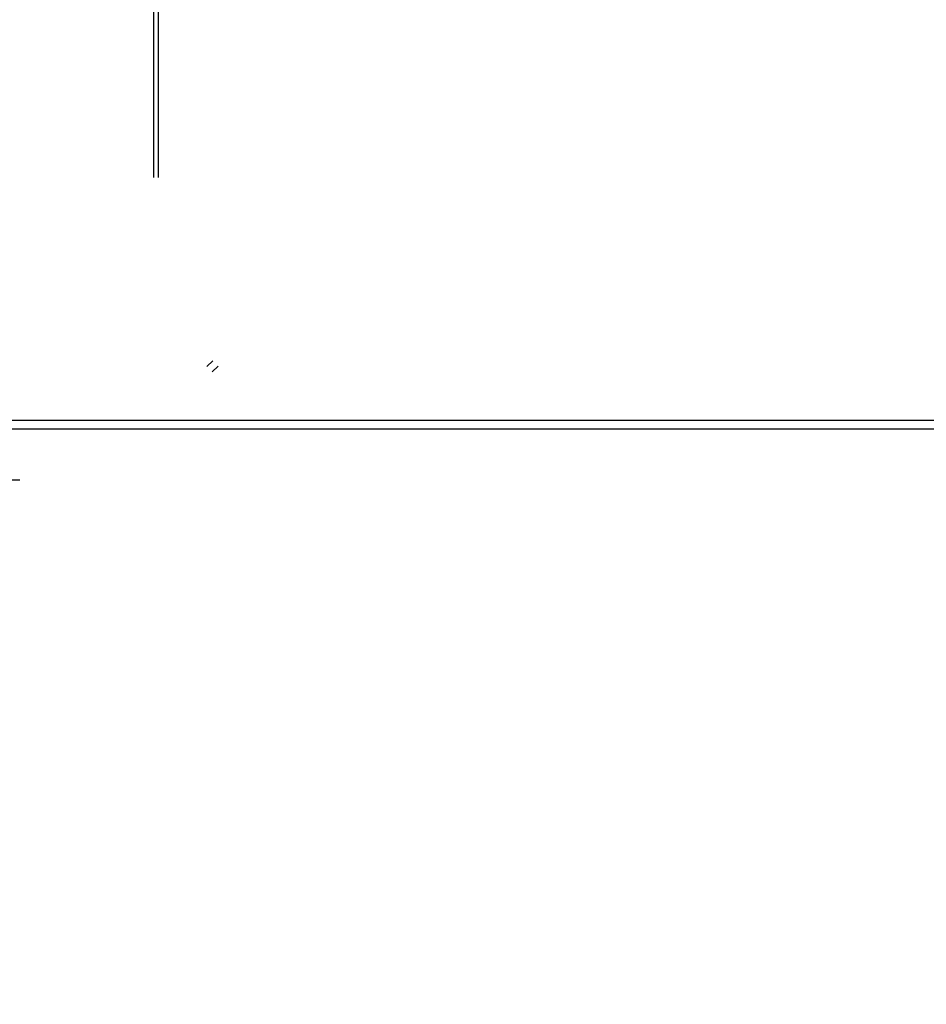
# Model space of a CAD drawing. Header units: millimetres. Extents: x -1030 to 192, y -442 to 180.
# Tile 72 of 256: x -866 to -725, y -431 to -278. Entities that reach past the tile are written whole.
import ezdxf

# ---------------------------------------------------------------- set-up
doc = ezdxf.new("R2010")
doc.units = ezdxf.units.MM
doc.header["$MEASUREMENT"] = 0
doc.layers.add('OVIDIO 120x60x72h', color=7, linetype='Continuous')

msp = doc.modelspace()

# ---------------------------------------------------------------- linework, layer by layer
at = {"layer": 'OVIDIO 120x60x72h'}
for points in [[(-844.82, -302.17), (-844.82, -120.45)], [(-844.09, -302.17), (-844.09, -120.45)], [(-835.65, -330.67), (-836.56, -331.58)], [(-835.73, -332.41), (-834.82, -331.5)], [(-928.01, -339.9), (-419.11, -339.9)], [(-928.01, -341.25), (-419.11, -341.25)], [(-928.94, -349.22), (-865.69, -349.22)]]:
    msp.add_lwpolyline(points, dxfattribs=at)
at = {"layer": 'OVIDIO 120x60x72h', "extrusion": (1, 0, 0)}
for points in [[(-287.23, 702.9), (-287.23, 701.5)], [(-289.75, 701.5), (-289.75, 702.9)], [(-349.44, 715.35), (-348.54, 717.14)], [(-349.89, 717.81), (-348.54, 717.14)], [(-348.54, 717.14), (-349.44, 715.35)], [(-348.54, 717.14), (-349.89, 717.81)], [(-348.99, 716.25), (-350.33, 716.92)], [(-349.22, 717.48), (-350.11, 715.69)], [(-352.12, 714.46), (-352.08, 714.44), (-352.04, 714.42), (-352, 714.4), (-351.96, 714.39), (-351.92, 714.37), (-351.87, 714.36), (-351.83, 714.34), (-351.78, 714.33), (-351.74, 714.31), (-351.69, 714.3), (-351.64, 714.29), (-351.6, 714.28), (-351.55, 714.27), (-351.5, 714.27), (-351.45, 714.26), (-351.4, 714.26), (-351.35, 714.25), (-351.3, 714.25), (-351.25, 714.25), (-351.2, 714.25), (-351.15, 714.25), (-351.1, 714.25), (-351.05, 714.26), (-351, 714.26), (-350.95, 714.27), (-350.9, 714.28), (-350.85, 714.29), (-350.8, 714.3), (-350.74, 714.31), (-350.69, 714.32), (-350.65, 714.34), (-350.6, 714.35), (-350.55, 714.37), (-350.5, 714.39), (-350.45, 714.41), (-350.4, 714.43), (-350.36, 714.45), (-350.31, 714.47), (-350.27, 714.5), (-350.22, 714.52), (-350.18, 714.55), (-350.13, 714.58), (-350.09, 714.6), (-350.05, 714.63), (-350.01, 714.66), (-349.97, 714.69), (-349.93, 714.73), (-349.89, 714.76), (-349.86, 714.79), (-349.82, 714.83), (-349.79, 714.86), (-349.75, 714.9), (-349.72, 714.93), (-349.69, 714.97), (-349.66, 715.01), (-349.63, 715.04), (-349.6, 715.08), (-349.58, 715.12), (-349.55, 715.16), (-349.53, 715.2), (-349.5, 715.24), (-349.48, 715.28), (-349.46, 715.32), (-349.44, 715.35)], [(-349.44, 715.35), (-350.78, 716.03)], [(-350.78, 716.03), (-349.44, 715.35)], [(-349.44, 715.35), (-349.46, 715.32), (-349.48, 715.28), (-349.5, 715.24), (-349.53, 715.2), (-349.55, 715.16), (-349.58, 715.12), (-349.6, 715.08), (-349.63, 715.04), (-349.66, 715.01), (-349.69, 714.97), (-349.72, 714.93), (-349.75, 714.9), (-349.79, 714.86), (-349.82, 714.83), (-349.86, 714.79), (-349.89, 714.76), (-349.93, 714.73), (-349.97, 714.69), (-350.01, 714.66), (-350.05, 714.63), (-350.09, 714.6), (-350.13, 714.58), (-350.18, 714.55), (-350.22, 714.52), (-350.27, 714.5), (-350.31, 714.47), (-350.36, 714.45), (-350.4, 714.43), (-350.45, 714.41), (-350.5, 714.39), (-350.55, 714.37), (-350.6, 714.35), (-350.65, 714.34), (-350.69, 714.32), (-350.74, 714.31), (-350.8, 714.3), (-350.85, 714.29), (-350.9, 714.28), (-350.95, 714.27), (-351, 714.26), (-351.05, 714.26), (-351.1, 714.25), (-351.15, 714.25), (-351.2, 714.25), (-351.25, 714.25), (-351.3, 714.25), (-351.35, 714.25), (-351.4, 714.26), (-351.45, 714.26), (-351.5, 714.27), (-351.55, 714.27), (-351.6, 714.28), (-351.64, 714.29), (-351.69, 714.3), (-351.74, 714.31), (-351.78, 714.33), (-351.83, 714.34), (-351.87, 714.36), (-351.92, 714.37), (-351.96, 714.39), (-352, 714.4), (-352.04, 714.42), (-352.08, 714.44), (-352.12, 714.46)], [(-349.89, 717.81), (-350.78, 716.03)], [(-350.78, 716.03), (-349.89, 717.81)], [(-350.13, 714.58), (-351.68, 715.35)], [(-350.33, 715.8), (-351.11, 714.25)], [(-350.78, 716.03), (-350.79, 716.02), (-350.79, 716.01), (-350.79, 716), (-350.8, 715.99), (-350.8, 715.99), (-350.81, 715.98), (-350.81, 715.97), (-350.82, 715.96), (-350.82, 715.95), (-350.83, 715.95), (-350.84, 715.94), (-350.84, 715.93), (-350.85, 715.92), (-350.85, 715.92), (-350.86, 715.91), (-350.87, 715.9), (-350.88, 715.9), (-350.88, 715.89), (-350.89, 715.88), (-350.9, 715.87), (-350.9, 715.87), (-350.91, 715.86), (-350.92, 715.86), (-350.93, 715.85), (-350.94, 715.84), (-350.94, 715.84), (-350.95, 715.83), (-350.96, 715.83), (-350.97, 715.82), (-350.98, 715.82), (-350.99, 715.81), (-350.99, 715.81), (-351, 715.8), (-351.01, 715.8), (-351.02, 715.79), (-351.03, 715.79), (-351.04, 715.79), (-351.05, 715.78), (-351.06, 715.78), (-351.07, 715.78), (-351.08, 715.77), (-351.09, 715.77), (-351.1, 715.77), (-351.11, 715.76), (-351.12, 715.76), (-351.13, 715.76), (-351.14, 715.76), (-351.15, 715.76), (-351.15, 715.75), (-351.16, 715.75), (-351.17, 715.75), (-351.18, 715.75), (-351.19, 715.75), (-351.2, 715.75), (-351.21, 715.75), (-351.22, 715.75), (-351.23, 715.75), (-351.24, 715.75), (-351.25, 715.75), (-351.26, 715.75), (-351.27, 715.75), (-351.28, 715.75), (-351.29, 715.75), (-351.3, 715.75), (-351.31, 715.76), (-351.32, 715.76), (-351.33, 715.76), (-351.34, 715.76), (-351.35, 715.76), (-351.36, 715.77), (-351.37, 715.77), (-351.38, 715.77), (-351.39, 715.77), (-351.4, 715.78), (-351.41, 715.78), (-351.41, 715.79), (-351.42, 715.79), (-351.43, 715.79), (-351.44, 715.8), (-351.45, 715.8)], [(-351.45, 715.8), (-351.44, 715.8), (-351.43, 715.79), (-351.42, 715.79), (-351.41, 715.79), (-351.41, 715.78), (-351.4, 715.78), (-351.39, 715.77), (-351.38, 715.77), (-351.37, 715.77), (-351.36, 715.77), (-351.35, 715.76), (-351.34, 715.76), (-351.33, 715.76), (-351.32, 715.76), (-351.31, 715.76), (-351.3, 715.75), (-351.29, 715.75), (-351.28, 715.75), (-351.27, 715.75), (-351.26, 715.75), (-351.25, 715.75), (-351.24, 715.75), (-351.23, 715.75), (-351.22, 715.75), (-351.21, 715.75), (-351.2, 715.75), (-351.19, 715.75), (-351.18, 715.75), (-351.17, 715.75), (-351.16, 715.75), (-351.15, 715.75), (-351.15, 715.76), (-351.14, 715.76), (-351.13, 715.76), (-351.12, 715.76), (-351.11, 715.76), (-351.1, 715.77), (-351.09, 715.77), (-351.08, 715.77), (-351.07, 715.78), (-351.06, 715.78), (-351.05, 715.78), (-351.04, 715.79), (-351.03, 715.79), (-351.02, 715.79), (-351.01, 715.8), (-351, 715.8), (-350.99, 715.81), (-350.99, 715.81), (-350.98, 715.82), (-350.97, 715.82), (-350.96, 715.83), (-350.95, 715.83), (-350.94, 715.84), (-350.94, 715.84), (-350.93, 715.85), (-350.92, 715.86), (-350.91, 715.86), (-350.9, 715.87), (-350.9, 715.87), (-350.89, 715.88), (-350.88, 715.89), (-350.88, 715.9), (-350.87, 715.9), (-350.86, 715.91), (-350.85, 715.92), (-350.85, 715.92), (-350.84, 715.93), (-350.84, 715.94), (-350.83, 715.95), (-350.82, 715.95), (-350.82, 715.96), (-350.81, 715.97), (-350.81, 715.98), (-350.8, 715.99), (-350.8, 715.99), (-350.79, 716), (-350.79, 716.01), (-350.79, 716.02), (-350.78, 716.03)], [(-351.45, 715.8), (-355.12, 717.64)], [(-352.12, 714.46), (-351.45, 715.8)], [(-355.12, 717.64), (-351.45, 715.8)], [(-351.45, 715.8), (-352.12, 714.46)], [(-351.79, 715.13), (-355.46, 716.97)], [(-355.79, 716.29), (-352.12, 714.46)], [(-352.12, 714.46), (-355.79, 716.29)], [(-353.96, 715.38), (-353.29, 716.72)], [(-355.79, 716.29), (-355.12, 717.64)], [(-355.12, 717.64), (-355.79, 716.29)]]:
    msp.add_lwpolyline(points, dxfattribs=at)
at = {"layer": 'OVIDIO 120x60x72h', "extrusion": (0, 1, 0)}
for points in [[(385.33, 693.16), (842.87, 693.16)], [(385.33, 694.33), (842.87, 694.33)], [(419.11, 754.08), (892.27, 754.08)], [(892.27, 755.58), (419.11, 755.58)], [(892.27, 754.83), (419.11, 754.83)], [(419.11, 755.58), (892.27, 755.58)], [(892.27, 754.08), (419.11, 754.08)], [(906.68, 755.58), (419.11, 755.58)], [(906.68, 754.08), (419.11, 754.08)], [(419.11, 755.58), (916.04, 755.58)], [(916.04, 755.58), (419.11, 755.58)], [(419.11, 754.08), (916.04, 754.08)], [(916.04, 754.08), (419.11, 754.08)], [(917.44, 753.5), (419.11, 753.5)], [(419.11, 753.5), (917.44, 753.5)], [(917.44, 754.17), (419.11, 754.17)], [(419.11, 754.17), (917.44, 754.17)], [(865.69, 717.14), (928.94, 717.14)], [(928.94, 717.14), (865.69, 717.14)], [(928.94, 717.81), (865.69, 717.81)], [(865.69, 717.81), (928.94, 717.81)], [(865.69, 715.35), (419.11, 715.35)], [(419.11, 715.35), (865.69, 715.35)], [(419.11, 714.35), (865.69, 714.35)], [(865.69, 716.03), (419.11, 716.03)], [(419.11, 716.03), (865.69, 716.03)], [(419.11, 715.77), (865.69, 715.77)], [(865.69, 715.8), (419.11, 715.8)], [(419.11, 715.8), (865.69, 715.8)], [(865.69, 714.46), (419.11, 714.46)], [(419.11, 714.46), (865.69, 714.46)], [(419.11, 735.22), (931.14, 735.22)], [(419.11, 733.87), (931.14, 733.87)], [(419.11, 757.08), (1003.79, 757.08)], [(1003.79, 755.58), (419.11, 755.58)], [(1003.79, 757.08), (419.11, 757.08)], [(419.11, 755.58), (1003.79, 755.58)], [(1003.79, 755.19), (419.11, 755.19)], [(1003.41, 753.29), (419.11, 753.29)], [(419.11, 753.29), (1003.41, 753.29)], [(1003.79, 755.54), (419.11, 755.54)]]:
    msp.add_lwpolyline(points, dxfattribs=at)
at = {"layer": 'OVIDIO 120x60x72h', "extrusion": (0.202852, 0.108979, 0.973126)}
for points in [[(96.86, 1070.91), (96.86, 1231.57)], [(96.86, 1231.57), (96.86, 1070.91)], [(96.27, 1231.57), (96.27, 1070.91)], [(96.27, 1070.91), (96.27, 1231.57)]]:
    msp.add_lwpolyline(points, dxfattribs=at)
at = {"layer": 'OVIDIO 120x60x72h', "extrusion": (-7.53877e-07, 1, 0)}
for points in [[(419.11, 754.63), (1003.41, 754.63)], [(1003.41, 754.63), (419.11, 754.63)]]:
    msp.add_lwpolyline(points, dxfattribs=at)

doc.saveas('drawing.dxf')
